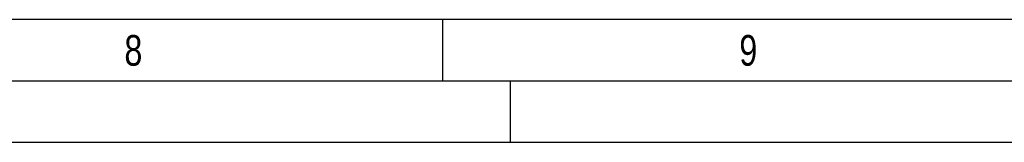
# Model space of a CAD drawing. Header units: millimetres. Extents: x 0 to 1189, y 0 to 841.
# Tile 8 of 117: x 360 to 440, y 0 to 10. Entities that reach past the tile are written whole.
import ezdxf

# ---------------------------------------------------------------- set-up
doc = ezdxf.new("R2010")
doc.units = ezdxf.units.MM
doc.header["$LTSCALE"] = 65.395
doc.layers.get('0').update_dxf_attribs({"linetype": 'CONTINUOUS'})
doc.styles.add('TEXTSTYLE_2', font='txt')

msp = doc.modelspace()

# ---------------------------------------------------------------- linework, layer by layer
at = {"color": 5, "linetype": 'Continuous'}
for p, q in [((1179, 10), (10, 10)), ((394.5, 5), (394.5, 10)), ((400, 0), (400, 5)), ((1189, 0), (0, 0))]:
    msp.add_line(p, q, dxfattribs=at)
at = {"color": 6, "linetype": 'Continuous'}
msp.add_line((1184, 5), (5, 5), dxfattribs=at)

# ---------------------------------------------------------------- texts
at = {"color": 5, "linetype": 'Continuous', "style": 'TEXTSTYLE_2', "width": 0.785714}
for s, p in [('8', (368.606, 6.248)), ('9', (418.606, 6.248))]:
    msp.add_text(s, height=2.50001, dxfattribs=at).set_placement(p)

doc.saveas('drawing.dxf')
